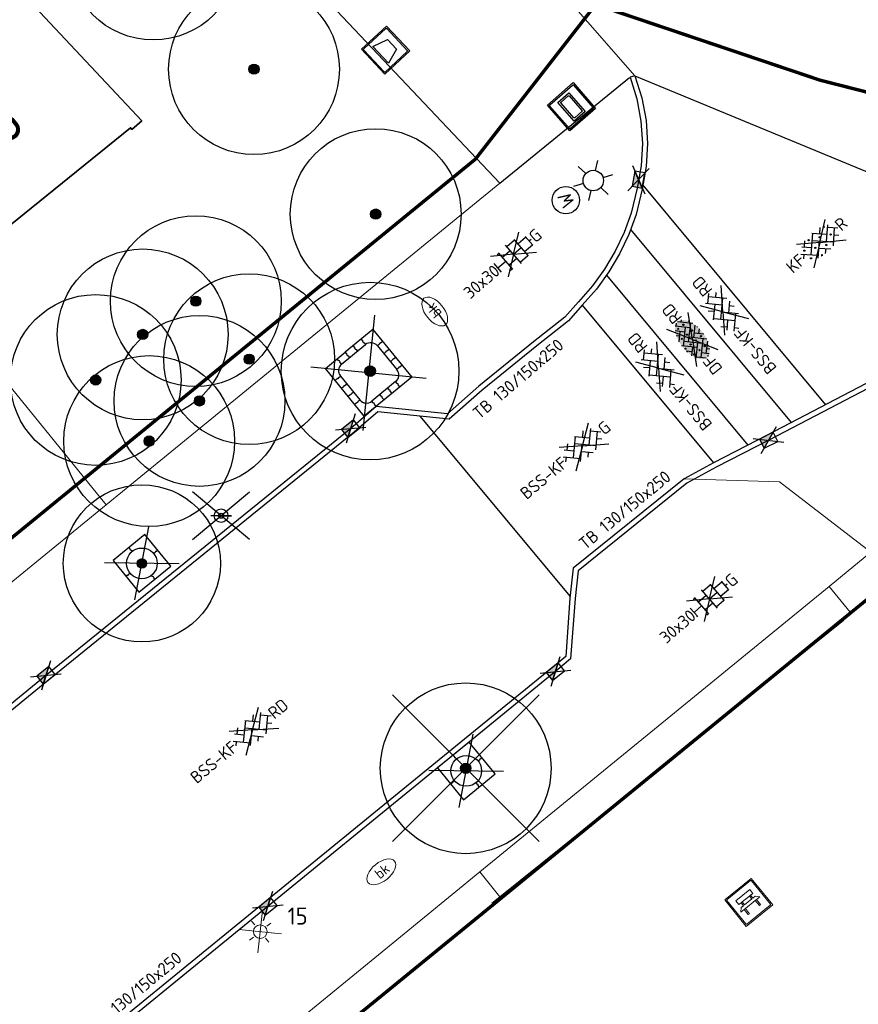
# Model space of a CAD drawing. Header units: metres. Extents: x 92877 to 94117, y 464509 to 465451.
# Tile 90 of 102: x 93437 to 93462, y 465248 to 465277. Entities that reach past the tile are written whole.
import ezdxf
from ezdxf.enums import TextEntityAlignment as Align

# ---------------------------------------------------------------- set-up
doc = ezdxf.new("R2010")
doc.units = ezdxf.units.M
doc.linetypes.add('XX-PROJECTGRENS', pattern=[18, 12, -3, 0, -3])
doc.layers.get('0').update_dxf_attribs({"linetype": 'CONTINUOUS'})
for name, color, linetype, lineweight in [('B-WE-GR-BOOM-S', 90, 'CONTINUOUS', 25), ('B-WE-IE-MEUBILAIR_WEGMEUBILAIR_AFVALBAK-S', 252, 'CONTINUOUS', 25), ('B-WE-IE-MEUBILAIR_WEGMEUBILAIR_BANK-S', 252, 'CONTINUOUS', 15), ('B-WE-IE-MEUBILAIR_WEGMEUBILAIR_FIETSREK-S', 252, 'CONTINUOUS', 13), ('B-WE-IE-MEUBILAIR_WEGMEUBILAIR_LICHTMAST-T25', 7, 'CONTINUOUS', 25), ('B-WE-KL-ET_LS_OV_LICHTMAST-S', 252, 'CONTINUOUS', 25), ('B-WE-KL-WATER-S', 252, 'CONTINUOUS', 25), ('B-WE-OG-TOPOGRAFIE_BEBOUWING-GV', 252, 'CONTINUOUS', 35), ('B-WE-OG-TOPOGRAFIE_HUISNUMMER-T25', 7, 'CONTINUOUS', 20), ('B-WE-VH-VERHARDING-GV', 252, 'CONTINUOUS', 18), ('B-WE-VW-BEWEGWIJZERING-S', 252, 'CONTINUOUS', 25), ('N-WE-KG-GRENS_PROJECT-G', 1, 'XX-PROJECTGRENS', 35), ('V-WE-GR-BOOM-S', 90, 'CONTINUOUS', 25), ('V-WE-IE-MEUBILAIR_WEGMEUBILAIR_BOOMKRANS-S', 7, 'CONTINUOUS', 25), ('V-WE-IE-MEUBILAIR_WEGMEUBILAIR_VERKEERSBORD-S', 7, 'CONTINUOUS', 25), ('V-WE-KL-ET_LS_OV_LICHTMAST-S', 190, 'CONTINUOUS', 25), ('V-WE-RI-HWA_KOLK-S', 150, 'CONTINUOUS', 25), ('V-WE-VH-KANTOPSLUITING-T18', 10, 'CONTINUOUS', 18), ('V-WE-VH-KANTOPSLUITING_TROTTOIRBAND_130 150-G', 210, 'VH-TROTTOIRBAND_130-150-V', 25), ('V-WE-VH-KANTOPSLUITING_VOORKANTBAND-G', 50, 'CONTINUOUS', 25), ('V-WE-VH-MATERIAALGRENS-G', 7, 'CONTINUOUS-V', 25), ('V-WE-VH-VERHARDING_BETONSTRAATSTEEN-S', 252, 'CONTINUOUS', 25), ('V-WE-VH-VERHARDING_STRAATBAKSTEEN-S', 252, 'CONTINUOUS', 25), ('V-WE-VH-VERHARDING_TEGEL-S', 252, 'CONTINUOUS', 25)]:
    doc.layers.add(name, color=color, linetype=linetype, lineweight=lineweight)
doc.styles.add('NLCS-ISO', font='NLCS-ISO.ttf')
doc.styles.add('NLCS-ISO-M200-T18', font='NLCS-ISO.ttf', dxfattribs={"height": 0.36})
doc.styles.add('NLCS-ISO-M200-T25', font='NLCS-ISO.ttf', dxfattribs={"height": 0.5})
doc.styles.get("Standard").update_dxf_attribs({"font": 'isocp.shx'})
doc.linetypes.add('CONTINUOUS-V', pattern='A,3.5,[24,NLCS.SHX,S=0.5,R=0,X=0,Y=0],3.5', length=7)
doc.linetypes.add('VH-TROTTOIRBAND_130-150-V', pattern='A,2.5,[24,NLCS.SHX,S=1,R=0,X=0,Y=0],2.5,-2,2,-2,2,-2', length=15)

# ---------------------------------------------------------------- blocks, each defined once
blk = doc.blocks.new('Q_BANK')
blk.add_lwpolyline([(-0.5, 0.5), (0.5, 0.5), (0.5, -0.5), (-0.5, -0.5)], close=True)
blk.add_lwpolyline([(-0.442, 0.464), (0.438, 0.464, -0.414214), (0.459, 0.442), (0.459, -0.437, -0.414214), (0.438, -0.459), (-0.442, -0.459, -0.414214), (-0.463, -0.437), (-0.463, 0.442), (-0.463, 0.444), (-0.463, 0.446), (-0.463, 0.448), (-0.462, 0.45), (-0.461, 0.451), (-0.46, 0.453), (-0.459, 0.455), (-0.458, 0.456), (-0.457, 0.457), (-0.456, 0.459), (-0.454, 0.46), (-0.453, 0.461), (-0.451, 0.462), (-0.449, 0.462), (-0.447, 0.463), (-0.446, 0.463), (-0.444, 0.464), (-0.442, 0.464)], format="xyb")
for points in [[(-0.267, 0.022), (-0.366, -0.078)], [(-0.18, 0.132), (-0.267, 0.132), (-0.267, 0.276)], [(-0.267, 0.276), (0.258, 0.276), (0.258, 0.132), (0.173, 0.132)], [(-0.18, 0.022), (-0.267, 0.022)], [(-0.267, 0.022), (-0.18, 0.022)], [(-0.18, 0.022), (-0.18, 0.132)], [(-0.18, 0.132), (-0.144, 0.132)], [(-0.144, 0.132), (-0.144, 0.022)], [(0.131, 0.132), (-0.144, 0.132)], [(0.131, 0.022), (-0.144, 0.022)], [(-0.144, 0.022), (0.131, 0.022)], [(0.131, 0.022), (-0.144, 0.022)], [(-0.144, 0.022), (0.131, 0.022)], [(-0.144, 0.022), (0.131, 0.022)], [(0.131, 0.022), (0.131, 0.132)], [(0.131, 0.132), (0.173, 0.132)], [(0.173, 0.132), (0.173, 0.022)], [(0.173, 0.022), (0.255, 0.022)], [(0.173, 0.022), (0.255, 0.022)], [(0.255, 0.022), (0.357, -0.078)], [(-0.236, -0.078), (-0.366, -0.078)], [(-0.192, -0.078), (-0.192, -0.27), (-0.236, -0.27), (-0.236, -0.078)], [(-0.236, -0.078), (-0.192, -0.078)], [(0.183, -0.078), (-0.192, -0.078)], [(0.226, -0.078), (0.226, -0.268), (0.183, -0.268), (0.183, -0.078)], [(0.183, -0.078), (0.226, -0.078)], [(0.357, -0.078), (0.226, -0.078)]]:
    blk.add_lwpolyline(points)
blk = doc.blocks.new('Q_WEGWIJZER')
for points in [[(-0.5, 0.5), (0.5, 0.5), (0.5, -0.5), (-0.5, -0.5)], [(-0.369, 0.22), (0.358, 0.22), (0.358, -0.214), (-0.369, -0.214)]]:
    blk.add_lwpolyline(points, close=True)
for points in [[(-0.442, 0.464), (0.438, 0.464, -0.414214), (0.459, 0.442), (0.459, -0.437, -0.414214), (0.438, -0.459), (-0.442, -0.459, -0.414214), (-0.463, -0.437), (-0.463, 0.442), (-0.463, 0.444), (-0.463, 0.446), (-0.463, 0.448), (-0.462, 0.45), (-0.461, 0.451), (-0.46, 0.453), (-0.459, 0.455), (-0.458, 0.456), (-0.457, 0.457), (-0.456, 0.459), (-0.454, 0.46), (-0.453, 0.461), (-0.451, 0.462), (-0.449, 0.462), (-0.447, 0.463), (-0.446, 0.463), (-0.444, 0.464), (-0.442, 0.464)], [(-0.287, 0.16), (0.281, 0.16, -0.414214), (0.303, 0.139), (0.303, -0.134, -0.414214), (0.281, -0.156), (-0.287, -0.156, -0.414214), (-0.308, -0.134), (-0.308, 0.139), (-0.308, 0.14), (-0.308, 0.142), (-0.307, 0.144), (-0.307, 0.146), (-0.306, 0.148), (-0.305, 0.149), (-0.304, 0.151), (-0.303, 0.152), (-0.302, 0.154), (-0.3, 0.155), (-0.299, 0.156), (-0.297, 0.157), (-0.296, 0.158), (-0.294, 0.159), (-0.292, 0.159), (-0.29, 0.16), (-0.288, 0.16), (-0.287, 0.16)]]:
    blk.add_lwpolyline(points, format="xyb")
blk = doc.blocks.new('Q_AFVALBAK')
for points in [[(-0.5, 0.5), (0.5, 0.5), (0.5, -0.5), (-0.5, -0.5)], [(-0.336, 0.197), (0.331, 0.197), (0.19, -0.251), (-0.196, -0.251)]]:
    blk.add_lwpolyline(points, close=True)
blk.add_lwpolyline([(-0.442, 0.464), (0.438, 0.464, -0.414214), (0.459, 0.442), (0.459, -0.437, -0.414214), (0.438, -0.459), (-0.442, -0.459, -0.414214), (-0.463, -0.437), (-0.463, 0.442), (-0.463, 0.444), (-0.463, 0.446), (-0.463, 0.448), (-0.462, 0.45), (-0.461, 0.451), (-0.46, 0.453), (-0.459, 0.455), (-0.458, 0.456), (-0.457, 0.457), (-0.456, 0.459), (-0.454, 0.46), (-0.453, 0.461), (-0.451, 0.462), (-0.449, 0.462), (-0.447, 0.463), (-0.446, 0.463), (-0.444, 0.464), (-0.442, 0.464)], format="xyb")
blk = doc.blocks.new('V-SIE-WEG_BOOMKRANS')
at = {"color": 0}
for p, q in [((-0.836, -0.701), (0.836, 0.701)), ((0.836, -0.701), (-0.836, 0.701))]:
    blk.add_line(p, q, dxfattribs=at)
at = {"flags": 128}
blk.add_lwpolyline([(-0.6, -0.6), (0.6, -0.6), (0.6, 0.6), (-0.6, 0.6)], close=True, dxfattribs=at)
for points in [[(-0.001, 0.6), (-0.001, 0.551), (-0.016, 0.525), (-0.001, 0.498), (-0.001, 0.45)], [(0.6, 0.001), (0.551, 0.001), (0.525, 0.016), (0.498, 0.001), (0.45, 0.001)], [(-0.6, -0.001), (-0.551, -0.001), (-0.525, -0.016), (-0.498, -0.001), (-0.45, -0.001)], [(0.001, -0.6), (0.001, -0.551), (0.016, -0.525), (0.001, -0.498), (0.001, -0.45)]]:
    blk.add_lwpolyline(points, dxfattribs=at)
blk.add_circle((0, 0), 0.45)
blk = doc.blocks.new('V-SIE-WEG_BOOMKRANS_1800X1800')
at = {"ltscale": 0.001}
for p, q in [((-1.05, 1.05), (1.35, -1.35)), ((1.35, 1.05), (-1.05, -1.35))]:
    blk.add_line(p, q, dxfattribs=at)
for p, q in [((-0.75, 0.75), (1.05, 0.75)), ((-0.75, 0.75), (-0.75, -0.3)), ((1.05, 0.75), (1.05, -1.05)), ((-0.55, -0.6), (-0.55, 0.3)), ((-0.3, 0.55), (0.6, 0.55)), ((0.85, 0.3), (0.85, -0.6)), ((-0.75, -1.05), (-0.75, -0.3)), ((-0.3, -0.85), (0.6, -0.85)), ((1.05, -1.05), (-0.75, -1.05))]:
    blk.add_line(p, q)
at = {"flags": 128}
for points in [[(-0.3, 0.75), (-0.3, 0.667), (-0.315, 0.641), (-0.3, 0.614), (-0.3, 0.55)], [(0, 0.75), (0, 0.667), (-0.015, 0.641), (0, 0.614), (0, 0.55)], [(0.3, 0.75), (0.3, 0.667), (0.285, 0.641), (0.3, 0.614), (0.3, 0.55)], [(0.6, 0.75), (0.6, 0.667), (0.585, 0.641), (0.6, 0.614), (0.6, 0.55)], [(-0.75, 0.3), (-0.667, 0.3), (-0.641, 0.285), (-0.614, 0.3), (-0.55, 0.3)], [(1.05, 0.3), (0.967, 0.3), (0.941, 0.315), (0.914, 0.3), (0.85, 0.3)], [(1.05, 0), (0.967, 0), (0.941, 0.015), (0.914, 0), (0.85, 0)], [(-0.75, 0), (-0.667, 0), (-0.641, -0.015), (-0.614, 0), (-0.55, 0)], [(1.05, -0.3), (0.967, -0.3), (0.941, -0.285), (0.914, -0.3), (0.85, -0.3)], [(-0.75, -0.3), (-0.667, -0.3), (-0.641, -0.315), (-0.614, -0.3), (-0.55, -0.3)], [(-0.55, -0.6), (-0.633, -0.6), (-0.659, -0.585), (-0.686, -0.6), (-0.75, -0.6)], [(-0.3, -1.05), (-0.3, -0.967), (-0.285, -0.941), (-0.3, -0.914), (-0.3, -0.85)], [(0, -0.85), (0, -0.929), (-0.015, -0.955), (0, -0.982), (0, -1.05)], [(0.3, -1.05), (0.3, -0.967), (0.315, -0.941), (0.3, -0.914), (0.3, -0.85)], [(0.6, -1.05), (0.6, -0.967), (0.615, -0.941), (0.6, -0.914), (0.6, -0.85)], [(1.05, -0.6), (0.967, -0.6), (0.941, -0.585), (0.914, -0.6), (0.85, -0.6)]]:
    blk.add_lwpolyline(points, dxfattribs=at)
for centre, start, end in [((-0.3, 0.3), 90, 180), ((0.6, 0.3), 360, 90), ((-0.3, -0.6), 180, 270), ((0.6, -0.6), 270, 360)]:
    blk.add_arc(centre, 0.25, start, end)
blk = doc.blocks.new('V-SRI-KOLK_TROTTOIR-SO')
blk.add_hatch(color=256).paths.add_polyline_path([(1.125, 0.75), (-1.125, 0.75), (-1.125, -0.75)])
at = {"ltscale": 0.1}
for p, q in [((-1.875, 1.25), (1.875, -1.25)), ((1.875, 1.25), (-1.875, -1.25))]:
    blk.add_line(p, q, dxfattribs=at)
blk.add_line((-1.125, -0.75), (1.125, 0.75))
at = {"flags": 128}
blk.add_lwpolyline([(-1.125, -0.75), (1.125, -0.75), (1.125, 0.75), (-1.125, 0.75)], close=True, dxfattribs=at)
blk = doc.blocks.new('SKL-WATER_BRANDKRAAN_BRANDPUT-SO')
at = {"color": 0, "linetype": 'ByBlock', "lineweight": 18}
blk.add_ellipse((0, 0), major_axis=(2.5, 0), ratio=0.54, dxfattribs=at)
at = {"color": 0, "linetype": 'ByBlock', "lineweight": 18, "style": 'NLCS-ISO'}
blk.add_text('bk', height=1.5, dxfattribs=at).set_placement((0.16, 0), align=Align.MIDDLE_CENTER)
blk = doc.blocks.new('SKL-WATER_STRAATPOT-SO')
blk.add_circle((0, 0), 2)
at = {"style": 'NLCS-ISO'}
blk.add_text('W', height=2, rotation=360, dxfattribs=at).set_placement((-1.06, -1.05))
blk = doc.blocks.new('V-SVH-TEGEL_300X300_DUN_HALFST_KL-SO')
at = {"ltscale": 0.1}
for q in [(-2.73, 1.96), (2.73, 1.96), (-2.75, -1.98), (2.75, -1.98)]:
    blk.add_line((0, 0), q, dxfattribs=at)
for p, q in [((-1.84, 1.5), (-1.5, 1.5)), ((-1.5, -1.6), (-1.5, 1.6)), ((0, -1.78), (0, 1.78)), ((0, 1.5), (1.5, 1.5)), ((1.5, -1.6), (1.5, 1.6)), ((-3.08, 0.75), (-3, 0.75)), ((-3, -0.83), (-3, 0.83)), ((-3, 0), (-1.5, 0)), ((-1.5, 0.75), (0, 0.75)), ((0, 0), (1.5, 0)), ((1.5, 0.75), (3, 0.75)), ((3, -0.83), (3, 0.83)), ((3, 0), (3.39, 0)), ((-3.08, -0.75), (-3, -0.75)), ((-1.5, -0.75), (0, -0.75)), ((1.5, -0.75), (3, -0.75)), ((-1.84, -1.5), (-1.5, -1.5)), ((0, -1.5), (1.5, -1.5))]:
    blk.add_line(p, q)
at = {"style": 'NLCS-ISO'}
blk.add_attdef('FORMAAT', text='', height=1.8, dxfattribs=at).set_placement((-3.18, 0), align=Align.MIDDLE_RIGHT)
blk.add_attdef('KLEUR', text='', height=1.8, dxfattribs=at).set_placement((3.49, 0), align=Align.MIDDLE_LEFT)
at = {"style": 'NLCS-ISO', "flags": 1}
blk.add_attdef('FUNCTIE', text='', height=1.8, dxfattribs=at).set_placement((0.12, -3.58), align=Align.MIDDLE_CENTER)
blk = doc.blocks.new('V-SVH-BSS_KEIFORMAAT_KEPER_KL-SO')
for p, q in [((0, 0), (-2.8, 2.01)), ((-2.15, -0.53), (0.08, 1.7)), ((-2.15, 0.96), (-1.49, 1.62)), ((-0.02, 1.8), (1.56, 0.22)), ((0, 0), (2.8, 2.01)), ((0.82, 0.96), (1.48, 1.62)), ((-3.36, -0.25), (-2.89, 0.22)), ((-3.23, 0.55), (-1.41, -1.27)), ((-2.44, 1.25), (-1.41, 0.22)), ((-1.7, -1.56), (0.08, 0.22)), ((-0.67, 0.96), (1.56, -1.27)), ((0.82, -0.53), (2.54, 1.19)), ((1.14, -1.7), (3.05, 0.22)), ((2.3, 0.96), (3.39, -0.13)), ((0, 0), (-3.13, -2.25)), ((-0.67, -0.53), (0.58, -1.77)), ((-0.44, -1.78), (0.08, -1.27)), ((0, 0), (3.13, -2.25)), ((2.3, -0.53), (2.8, -1.02))]:
    blk.add_line(p, q)
at = {"style": 'NLCS-ISO'}
blk.add_attdef('FORMAAT', text='', height=1.8, dxfattribs=at).set_placement((-3.39, -0.02), align=Align.MIDDLE_RIGHT)
blk.add_attdef('KLEUR', text='', height=1.8, dxfattribs=at).set_placement((3.39, 0), align=Align.MIDDLE_LEFT)
at = {"style": 'NLCS-ISO', "flags": 1}
blk.add_attdef('FUNCTIE', text='', height=1.8, dxfattribs=at).set_placement((0.12, -3.58), align=Align.MIDDLE_CENTER)
blk = doc.blocks.new('V-SVH-SBS_DIKFORMAAT_KEPER_KL-SO')
h = blk.add_hatch(color=254)
edge = h.paths.add_edge_path()
edge.add_ellipse((0, 0), major_axis=(3.39, 0), ratio=0.533267, start_angle=0, end_angle=360)
for p, q in [((0, 0), (-3.46, 2)), ((-1.79, 1.54), (-0.9, 0.65)), ((-1.39, 0.16), (0.25, 1.81)), ((-1.39, 1.14), (-0.76, 1.76)), ((-1, 1.73), (-0.9, 1.63)), ((0, 0), (3.46, 2)), ((0.08, 1.63), (2.03, -0.32)), ((0.94, 1.74), (2.03, 0.65)), ((1.54, 1.14), (1.9, 1.5)), ((0, 0), (-3.46, -2)), ((-3.39, 0.12), (-2.36, 1.14)), ((-3.17, -0.64), (-2.36, 0.16)), ((-2.85, 0.65), (-0.9, -1.3)), ((-2.47, 1.24), (-0.9, -0.32)), ((-1.39, -0.81), (0.56, 1.14)), ((-1.28, -1.68), (0.56, 0.16)), ((0, 0), (3.46, -2)), ((0.08, 0.65), (2.03, -1.3)), ((1.54, 0.16), (2.56, 1.19)), ((1.54, -0.81), (3.1, 0.74)), ((1.79, -1.54), (3.39, 0.07)), ((3, 0.65), (3.34, 0.31)), ((-2.85, -0.32), (-1.57, -1.61)), ((-2.67, -1.12), (-2.36, -0.81)), ((-0.42, -1.8), (0.56, -0.81)), ((0.08, -0.32), (1.4, -1.65)), ((0.08, -1.3), (0.56, -1.79)), ((3, -0.32), (3.23, -0.55))]:
    blk.add_line(p, q)
for centre in [(-0.41, 1.63), (-1.87, 1.14), (-1.87, 0.16), (-0.41, 0.65), (1.05, 1.14), (1.05, 1.14), (1.05, 0.16), (2.52, 0.65), (-1.87, -0.81), (-0.41, -0.32), (-0.41, -1.3), (1.05, -0.81), (2.52, -0.32)]:
    blk.add_circle(centre, 0.0881)
for centre, start, end in [((-3.34, -0.32), 289.9697, 107.5509), ((2.52, -1.3), 85.1088, 154.3245), ((1.05, -1.79), 57.0681, 142.4418)]:
    blk.add_arc(centre, 0.0881, start, end)
at = {"style": 'NLCS-ISO'}
blk.add_attdef('FORMAAT', text='', height=1.8, dxfattribs=at).set_placement((-3.39, 0), align=Align.MIDDLE_RIGHT)
blk.add_attdef('KLEUR', text='', height=1.8, dxfattribs=at).set_placement((3.39, 0), align=Align.MIDDLE_LEFT)
at = {"style": 'NLCS-ISO', "flags": 1}
blk.add_attdef('FUNCTIE', text='', height=1.8, dxfattribs=at).set_placement((0.12, -3.58), align=Align.MIDDLE_CENTER)
blk = doc.blocks.new('V-SVH-SBS_KEIFORMAAT_KEPER_KL-SO')
for p, q in [((0, 0), (-2.8, 2.01)), ((-2.15, -0.53), (0.08, 1.7)), ((-2.15, 0.96), (-1.49, 1.62)), ((-0.02, 1.8), (1.56, 0.22)), ((0, 0), (2.8, 2.01)), ((0.82, 0.96), (1.48, 1.62)), ((-3.36, -0.25), (-2.89, 0.22)), ((-3.23, 0.55), (-1.41, -1.27)), ((-2.44, 1.25), (-1.41, 0.22)), ((-1.7, -1.56), (0.08, 0.22)), ((-0.67, 0.96), (1.56, -1.27)), ((0.82, -0.53), (2.54, 1.19)), ((1.14, -1.7), (3.05, 0.22)), ((2.3, 0.96), (3.39, -0.13)), ((0, 0), (-3.13, -2.25)), ((-0.67, -0.53), (0.58, -1.77)), ((-0.44, -1.78), (0.08, -1.27)), ((0, 0), (3.13, -2.25)), ((2.3, -0.53), (2.8, -1.02))]:
    blk.add_line(p, q)
for centre in [(-2.52, 0.59), (-1.04, 1.33), (0.45, 0.59), (1.93, 1.33), (-2.52, -0.9), (-1.04, -0.16), (0.45, -0.9), (1.93, -0.16)]:
    blk.add_circle(centre, 0.0881)
blk.add_arc((-1.04, -1.64), 0.0881, 295.9034, 224.543)
at = {"style": 'NLCS-ISO'}
blk.add_attdef('FORMAAT', text='', height=1.8, dxfattribs=at).set_placement((-3.39, 0), align=Align.MIDDLE_RIGHT)
blk.add_attdef('KLEUR', text='', height=1.8, dxfattribs=at).set_placement((3.39, 0), align=Align.MIDDLE_LEFT)
at = {"style": 'NLCS-ISO', "flags": 1}
blk.add_attdef('FUNCTIE', text='', height=1.8, dxfattribs=at).set_placement((0.12, -3.58), align=Align.MIDDLE_CENTER)
blk = doc.blocks.new('Verkeersbord')
at = {"color": 0}
for p, q in [((-0.836, -0.701), (0.836, 0.701)), ((0.836, -0.701), (-0.836, 0.701))]:
    blk.add_line(p, q, dxfattribs=at)
for p, q in [((0.3, 0), (-0.3, 0)), ((0, 0), (0.3, 0))]:
    blk.add_line(p, q)
for radius in [0.2, 0.0745]:
    blk.add_circle((0, 0), radius)
blk = doc.blocks.new('V-SGR-BOOM_01')
at = {"ltscale": 0.1}
h = blk.add_hatch(color=256, dxfattribs=at)
edge = h.paths.add_edge_path()
edge.add_arc((0, 0), 0.15, 0, 360)
at = {"lineweight": -3}
for p, q in [((-2.146, 2.146), (2.146, -2.146)), ((2.146, 2.146), (-2.146, -2.146))]:
    blk.add_line(p, q, dxfattribs=at)
for radius in [2.5, 0.045]:
    blk.add_circle((0, 0), radius)
at = {"ltscale": 0.1}
blk.add_circle((0, 0), 0.15, dxfattribs=at)
blk = doc.blocks.new('SGR-BOOM_01')
at = {"ltscale": 0.1}
h = blk.add_hatch(color=256, dxfattribs=at)
edge = h.paths.add_edge_path()
edge.add_arc((0, 0), 0.15, 0, 360)
for radius in [2.5, 0.045]:
    blk.add_circle((0, 0), radius)
blk.add_circle((0, 0), 0.15, dxfattribs=at)
blk = doc.blocks.new('SKL-ET_OV_LICHTMAST-SO')
at = {"color": 0, "linetype": 'ByBlock', "lineweight": 18}
for points in [[(-2.21, -2.21), (2.21, 2.21)], [(-2.21, 2.21), (2.21, -2.21)], [(0, 2), (0, 1.25)], [(-1.25, 0), (-2, 0)], [(-1.41, 1.41), (-0.88, 0.88)], [(0.88, 0.88), (1.41, 1.41)], [(2, 0), (1.25, 0)], [(-1.41, -1.41), (-0.88, -0.88)], [(0, -1.25), (0, -2)], [(0.88, -0.88), (1.41, -1.41)]]:
    blk.add_lwpolyline(points, dxfattribs=at)
blk.add_circle((0, 0), 1, dxfattribs=at)
blk = doc.blocks.new('Q_LICHTMAST')
for points in [[(0, 0.3), (0, 0.6)], [(-0.26, 0.15), (-0.52, 0.3)], [(0.26, 0.15), (0.52, 0.3)], [(-0.26, -0.15), (-0.52, -0.3)], [(0.26, -0.15), (0.52, -0.3)], [(0, -0.3), (0, -0.6)]]:
    blk.add_lwpolyline(points)
blk.add_circle((0, 0), 0.3)

msp = doc.modelspace()

# ---------------------------------------------------------------- linework, layer by layer
at = {"layer": 'B-WE-IE-MEUBILAIR_WEGMEUBILAIR_FIETSREK-S'}
for p, q in [((93461.312, 465259.343), (93454.318, 465253.725)), ((93454.318, 465253.725), (93451.249, 465251.26)), ((93451.249, 465251.26), (93451.013, 465251.07))]:
    msp.add_line(p, q, dxfattribs=at)
at = {"layer": 'B-WE-OG-TOPOGRAFIE_BEBOUWING-GV', "flags": 128}
msp.add_lwpolyline([(93420.374, 465300.51), (93438.245, 465281.476), (93435.833, 465279.232), (93440.764, 465273.969), (93440.476, 465273.724), (93440.438, 465273.771), (93434.862, 465269.268), (93434.975, 465269.111)], dxfattribs=at)
at = {"layer": 'B-WE-VH-VERHARDING-GV'}
for p, q in [((93451.252, 465272.148), (93439.725, 465262.735)), ((93439.725, 465262.735), (93436.208, 465259.863)), ((93460.886, 465260.345), (93462.11, 465261.345)), ((93450.666, 465251.99), (93460.886, 465260.345)), ((93451.249, 465251.26), (93450.666, 465251.99))]:
    msp.add_line(p, q, dxfattribs=at)
at = {"layer": 'B-WE-VH-VERHARDING-GV', "flags": 128}
for points in [[(93422.486, 465302.492), (93443.067, 465280.805), (93451.252, 465272.148)], [(93448.187, 465283.312), (93455.202, 465275.295)], [(93439.725, 465262.735), (93436.268, 465266.979), (93436.494, 465267.232), (93434.975, 465269.111)], [(93456.644, 465263.496), (93459.436, 465263.402), (93462.11, 465261.345)], [(93460.886, 465260.345), (93461.504, 465259.593), (93454.318, 465253.725)], [(93454.318, 465253.725), (93451.269, 465251.235), (93451.249, 465251.26)], [(93433.102, 465237.63), (93448.232, 465250), (93450.666, 465251.99)]]:
    msp.add_lwpolyline(points, dxfattribs=at)
at = {"layer": 'N-WE-KG-GRENS_PROJECT-G', "const_width": 0.1, "flags": 128}
msp.add_lwpolyline([(93142.804, 465086.89), (93145.447, 465089.504), (93147.332, 465091.955), (93148.613, 465093.182), (93161.411, 465113.679), (93167.204, 465122.957), (93170.456, 465128.173), (93179.763, 465143.103), (93186.894, 465154.496), (93187.89, 465154.904), (93188.17, 465154.679), (93191.39, 465152.077), (93194.828, 465149.413), (93202.752, 465142.922), (93211.334, 465136.086), (93246.401, 465107.701), (93253.059, 465102.314), (93253.343, 465100.976), (93245.804, 465089.865), (93244.522, 465087.941), (93231.812, 465069.293), (93227.954, 465063.58), (93226.853, 465062.424), (93215.691, 465046.012), (93211.996, 465040.636), (93204.425, 465029.753), (93202.609, 465027.143), (93198.032, 465020.213), (93194.363, 465014.869), (93190.619, 465009.505), (93189.819, 465008.221), (93185.531, 465002.305), (93181.433, 464996.691), (93178.696, 464993.153), (93172.103, 464984.564), (93163.085, 464972.835), (93161.131, 464970.564), (93154.083, 464961.647), (93148.985, 464955.311), (93145.469, 464951.039), (93138.605, 464942.927), (93131.702, 464935.14), (93128.236, 464931.41), (93126.865, 464929.653), (93122.062, 464924.79), (93112.82, 464915.353), (93112.694, 464915.474), (93110.007, 464912.809), (93108.158, 464914.641), (93097.954, 464904.418), (93099.616, 464902.379), (93097.346, 464900.004), (93095.105, 464898.042), (93093.141, 464896.427), (93087.358, 464891.835), (93084.647, 464889.561), (93079.687, 464885.222), (93073.559, 464880.645), (93064.795, 464874.789), (93057.662, 464870.165), (93057.255, 464870.007), (93057.168, 464870.002), (93056.607, 464870.091), (93053.277, 464868.411), (93060.039, 464854.372), (93062.426, 464849.152), (93065.249, 464843.338), (93068.532, 464844.778), (93069.154, 464846.147), (93077.316, 464850.716), (93083.11, 464853.91), (93083.112, 464853.905), (93087.983, 464856.618), (93087.623, 464857.315), (93087.914, 464857.845), (93094.137, 464862.208), (93094.032, 464862.502), (93094.431, 464862.805), (93094.609, 464862.539), (93096.966, 464864.191), (93097.445, 464863.691), (93100.286, 464866.409), (93107.265, 464873.112), (93113.757, 464878.765), (93119.027, 464883.354), (93126.19, 464890.319), (93126.053, 464890.447), (93129.224, 464893.588), (93132.754, 464897.33), (93136.979, 464901.466), (93141.064, 464906.039), (93145.123, 464910.02), (93146.946, 464911.937), (93151.571, 464916.872), (93154.026, 464919.546), (93161.923, 464928.693), (93166.437, 464933.828), (93170.519, 464938.737), (93174.372, 464943.51), (93176.337, 464945.983), (93178.669, 464948.924), (93181.236, 464952.541), (93184.321, 464956.452), (93185.617, 464958.052), (93188.572, 464961.84), (93195.315, 464970.699), (93197.093, 464969.277), (93199.637, 464972.465), (93198.95, 464972.958), (93202.951, 464977.949), (93202.249, 464978.521), (93202.364, 464978.666), (93202.234, 464979.72), (93202.711, 464980.328), (93203.771, 464980.458), (93206.283, 464983.648), (93206.153, 464984.709), (93206.628, 464985.314), (93207.678, 464985.434), (93209.477, 464987.722), (93211.5, 464990.295), (93211.38, 464991.345), (93211.858, 464991.954), (93212.908, 464992.074), (93215.413, 464995.259), (93215.283, 464996.319), (93215.758, 464996.923), (93216.817, 464997.043), (93217.976, 464998.513), (93217.195, 464999.188), (93221.285, 465004.117), (93220.562, 465004.619), (93224.498, 465009.504), (93223.744, 465010.107), (93228.745, 465016.379), (93228.548, 465017.661), (93229.799, 465019.138), (93230.171, 465019.204), (93232.859, 465016.92), (93240.879, 465028.723), (93247.237, 465037.466), (93243.345, 465039.426), (93245.385, 465042.407), (93267.791, 465074.762), (93271.654, 465080.832), (93274.315, 465084.653), (93274.677, 465085.271), (93280.631, 465092.992), (93283.915, 465097.533), (93293.238, 465109.1), (93296.471, 465112.853), (93305.145, 465123.792), (93308.461, 465126.639), (93309.398, 465127), (93310.34, 465127.104), (93311.021, 465127.029), (93311.569, 465126.572), (93314.325, 465123.425), (93311.446, 465121.218), (93317.763, 465113.435), (93320.742, 465115.844), (93321.734, 465114.618), (93318.743, 465112.198), (93332.363, 465095.383), (93335.324, 465097.784), (93336.313, 465096.566), (93333.394, 465094.197), (93346.863, 465077.572), (93349.745, 465079.914), (93350.754, 465078.674), (93347.845, 465076.305), (93354.176, 465068.5), (93362.85, 465075.591), (93361.376, 465077.286), (93365.219, 465080.332), (93350.596, 465098.232), (93346.729, 465095.077), (93346.089, 465095.987), (93350.715, 465099.775, 0.50922), (93350.922, 465101.967), (93324.402, 465134.651), (93320.907, 465131.811), (93318.885, 465134.322, -0.098106), (93317.859, 465136.546), (93317.809, 465136.827), (93329.287, 465148.479), (93335.156, 465154.254), (93344.697, 465163.309, -0.349567), (93347.493, 465163.354), (93347.813, 465163.049), (93349.127, 465161.413), (93346.391, 465159.229), (93348.191, 465157.343), (93348.243, 465157.384), (93353.341, 465151.084), (93356.361, 465153.524), (93357.294, 465152.369), (93354.273, 465149.929), (93367.901, 465133.094), (93370.919, 465135.533), (93371.856, 465134.369), (93368.844, 465131.928), (93379.841, 465118.334), (93382.859, 465120.772), (93383.785, 465119.621), (93380.762, 465117.178), (93384.644, 465112.392), (93390.968, 465117.536), (93393.698, 465119.744), (93389.575, 465124.751), (93393.126, 465127.653), (93381.652, 465141.958), (93378.045, 465139.012), (93374.932, 465142.847), (93384.724, 465150.628, 0.393005), (93384.971, 465152.673), (93376.322, 465163.131, 0.393551), (93374.278, 465163.377), (93369.858, 465159.798), (93359.893, 465172.144), (93359.196, 465171.59), (93356.894, 465174.416), (93366.327, 465182.365), (93383.74, 465196.71, -0.309181), (93386.819, 465196.235), (93386.977, 465196.072), (93387.797, 465195.067), (93385.13, 465192.859), (93391.412, 465185.104), (93394.43, 465187.543), (93395.435, 465186.298), (93392.425, 465183.858), (93405.872, 465167.212), (93408.891, 465169.662), (93409.895, 465168.418), (93406.884, 465165.977), (93415.682, 465155.114), (93422.305, 465160.477), (93419.312, 465164.504), (93427.805, 465171.459), (93432.936, 465175.602, 0.389945), (93433.117, 465177.605), (93406.306, 465210.598, 0.403895), (93404.272, 465210.792), (93395.071, 465203.259, -0.04985), (93394.529, 465205.075), (93406.003, 465214.474), (93406.153, 465214.258), (93408.855, 465216.515), (93413.243, 465220.126), (93424.061, 465228.978), (93433.335, 465236.564), (93456.901, 465255.803), (93462.358, 465260.256), (93474.24, 465257.384), (93487.491, 465268.365), (93481.957, 465274.413), (93477.953, 465270.75), (93460.622, 465275.164), (93454.054, 465277.377), (93450.532, 465272.851), (93448.516, 465271.205), (93400.455, 465231.959), (93399.011, 465233.652), (93395.691, 465230.975), (93395.475, 465231.241), (93389.321, 465226.059), (93372.983, 465212.672), (93260.058, 465121.022), (93254.212, 465128.327), (93255.485, 465129.359), (93251.172, 465134.67), (93250.976, 465134.513), (93249.73, 465136.066), (93249.925, 465136.222), (93245.512, 465141.593), (93245.414, 465141.489), (93215.797, 465178.086), (93224.817, 465185.374), (93221.615, 465189.311), (93221.504, 465189.439), (93221.504, 465189.484), (93221.582, 465189.664), (93258.555, 465216.278), (93287.858, 465237.306), (93316.719, 465257.815), (93323.665, 465262.74), (93325.266, 465260.773), (93334.631, 465268.404), (93348.967, 465280.041), (93353.283, 465283.494), (93353.525, 465283.192), (93373.219, 465297.094), (93403.844, 465318.948), (93403.686, 465319.158), (93405.483, 465320.403), (93410.351, 465324.912), (93402.835, 465333.569), (93398.335, 465338.895), (93392.573, 465334.08), (93389.104, 465331.474), (93348.447, 465302.964), (93320.1, 465282.787), (93289.014, 465260.48), (93254.82, 465235.917), (93226.588, 465215.717), (93213.129, 465205.995), (93182.769, 465181.222), (93183.254, 465180.57), (93182.292, 465179.905), (93183.685, 465178.016), (93174.631, 465171.467), (93173.396, 465173.195), (93172.303, 465172.388), (93168.471, 465170.193), (93170.119, 465168.084), (93171.264, 465166.905), (93171.887, 465165.92), (93172.046, 465165.485), (93172.061, 465164.02), (93171.791, 465162.221), (93171.603, 465161.889), (93167.902, 465156.013), (93164.39, 465150.403), (93160.435, 465144.058), (93158.382, 465140.726), (93156.607, 465137.917), (93154.807, 465135.049), (93153.786, 465134.188), (93154.016, 465133.775), (93153.338, 465133.133), (93153.16, 465132.506), (93153.134, 465132.463), (93152.077, 465130.671), (93150.973, 465128.906), (93147.775, 465123.769), (93144.058, 465117.809), (93140.544, 465112.153), (93139.017, 465109.781), (93136.381, 465105.485), (93134.48, 465102.415), (93134.183, 465101.965), (93133.958, 465101.735), (93130.915, 465098.93), (93126.03, 465094.455), (93121.818, 465090.575), (93117.904, 465086.833), (93113.47, 465082.448), (93112.834, 465082.495), (93109.779, 465079.439), (93106.782, 465076.441), (93106.819, 465075.801), (93105.522, 465074.513), (93100.162, 465069.076), (93097.993, 465066.793), (93094.572, 465063.113), (93089.135, 465057.106), (93083.693, 465051.015), (93080.417, 465047.335), (93077.017, 465043.497), (93073.934, 465040.014), (93073.472, 465039.534), (93072.001, 465037.863), (93071.812, 465037.638), (93069.705, 465035.225), (93068.078, 465033.424), (93064.121, 465029.238), (93059.891, 465024.784), (93054.546, 465019.348), (93051.829, 465016.783), (93042.954, 465008.588), (93039.428, 465005.328), (93039.04, 465005.881), (93035.768, 465003.501), (93034.642, 465002.582), (93035.282, 465001.847), (93028.269, 464995.871), (93027.63, 464996.626), (93025.853, 464995.108), (93024.898, 464994.489), (93025.348, 464993.801), (93025.385, 464993.139), (93023.546, 464991.657), (93020.74, 464989.867), (93009.831, 464980.839), (93002.614, 464974.822), (93001.219, 464974.424), (92997.627, 464972.314), (93000.275, 464968.182), (93003.222, 464963.818), (93004.539, 464962.472), (93005.558, 464961.008), (93007.714, 464956.785), (93011.389, 464958.36), (93011.758, 464959.803), (93016.761, 464964.005), (93022.798, 464969.066), (93023.124, 464969.069), (93023.859, 464969.958), (93031.994, 464976.787), (93034.007, 464978.44), (93039.335, 464982.95), (93042.149, 464985.327), (93043.343, 464986.286), (93048.652, 464990.9), (93051.638, 464993.482), (93054.319, 464995.599), (93054.16, 464995.728), (93056.817, 464998.088), (93056.95, 464998.249), (93057.025, 464998.223), (93061.752, 465002.708), (93069.172, 465009.817), (93070.327, 465011.305), (93072.947, 465014.003), (93077.454, 465018.647), (93081.951, 465023.517), (93086.147, 465028.149), (93090.291, 465032.813), (93095.645, 465038.867), (93100.706, 465044.522), (93107.652, 465052.218), (93109.08, 465053.733), (93109.476, 465054.154), (93112.165, 465057.006), (93113.936, 465058.77), (93117.521, 465062.601), (93121.643, 465066.775), (93123.547, 465068.699), (93128.69, 465073.617), (93128.797, 465073.72), (93131.858, 465076.592), (93136.523, 465080.981), (93138.359, 465082.708)], format="xyb", close=True, dxfattribs=at)
at = {"layer": 'V-WE-VH-KANTOPSLUITING_TROTTOIRBAND_130 150-G', "flags": 128}
for points in [[(93455.202, 465275.295), (93455.059, 465275.25), (93455.258, 465274.615), (93455.379, 465273.968), (93455.42, 465273.312), (93455.383, 465272.656), (93455.265, 465272.004), (93455.091, 465271.271), (93454.883, 465270.702), (93454.623, 465270.154), (93454.314, 465269.632), (93453.957, 465269.141), (93453.55, 465268.68), (93453.154, 465268.224), (93452.235, 465267.502), (93450.637, 465266.202), (93449.711, 465265.4), (93447.628, 465265.614), (93446.889, 465264.972), (93437.945, 465257.726), (93428.302, 465249.826), (93426.639, 465248.466)], [(93462.696, 465266.489), (93459.142, 465264.638), (93457.577, 465263.831), (93456.727, 465263.371), (93453.539, 465260.805), (93453.45, 465259.988), (93453.321, 465258.22), (93452.886, 465257.859), (93450.312, 465255.759), (93449.458, 465255.061), (93438.511, 465246.128), (93437.625, 465245.406), (93431.696, 465240.567), (93430.973, 465239.976), (93430.06, 465239.23), (93423.497, 465233.865), (93422.578, 465233.114), (93418.944, 465230.143), (93415.11, 465227.006), (93413.321, 465227.157), (93412.559, 465227.212), (93406.751, 465222.456), (93404.691, 465220.78), (93401.534, 465218.203), (93401.303, 465215.73), (93396.733, 465211.961), (93396.581, 465211.81), (93396.252, 465211.555), (93395.949, 465211.291), (93395.659, 465211.01), (93395.386, 465210.714), (93395.13, 465210.403), (93394.891, 465210.079), (93394.672, 465209.741), (93394.471, 465209.392), (93394.29, 465209.032), (93394.129, 465208.663), (93393.989, 465208.285), (93393.87, 465207.9), (93393.773, 465207.509), (93393.697, 465207.113), (93393.643, 465206.714), (93393.612, 465206.313), (93393.603, 465205.91), (93393.617, 465205.505), (93393.622, 465205.432), (93393.627, 465205.357), (93393.634, 465205.282), (93393.642, 465205.207), (93393.649, 465205.136), (93393.735, 465204.702), (93393.839, 465204.267), (93393.961, 465203.838), (93394.102, 465203.414), (93394.26, 465202.996), (93394.437, 465202.586), (93394.625, 465202.193), (93394.646, 465202.165), (93394.673, 465202.138), (93394.703, 465202.114), (93394.738, 465202.094), (93394.779, 465202.078), (93394.834, 465202.059), (93394.887, 465202.067), (93394.957, 465202.085), (93395.012, 465202.112), (93395.073, 465202.162), (93396.615, 465203.469), (93398.369, 465204.873), (93400.1, 465206.328), (93401.871, 465207.725), (93403.235, 465208.892), (93404.813, 465210.137), (93404.921, 465210.202), (93405.046, 465210.245), (93405.178, 465210.261), (93405.31, 465210.249), (93405.437, 465210.209), (93405.551, 465210.145), (93405.648, 465210.06), (93408.277, 465206.874), (93411.65, 465202.769), (93411.703, 465202.704), (93417.596, 465195.438), (93420.612, 465191.655), (93426.611, 465184.344), (93426.66, 465184.284), (93429.965, 465180.193), (93430.043, 465180.094), (93432.453, 465177.074), (93432.516, 465176.967), (93432.558, 465176.845), (93432.574, 465176.716), (93432.563, 465176.588), (93432.528, 465176.464), (93432.467, 465176.349), (93432.385, 465176.25), (93422.167, 465167.946), (93418.292, 465164.768), (93418.165, 465164.712), (93418.036, 465164.682), (93417.904, 465164.679), (93417.773, 465164.7), (93417.649, 465164.746), (93417.535, 465164.816), (93417.441, 465164.903), (93407.367, 465177.237), (93395.311, 465192.066), (93390.109, 465198.504), (93389.959, 465198.708), (93389.698, 465198.986), (93389.419, 465199.254), (93389.125, 465199.503), (93388.817, 465199.736), (93388.496, 465199.95), (93388.164, 465200.146), (93387.82, 465200.322), (93387.468, 465200.477), (93387.106, 465200.612), (93386.737, 465200.726), (93386.363, 465200.819), (93385.984, 465200.89), (93385.6, 465200.94), (93385.216, 465200.966), (93384.829, 465200.971), (93384.444, 465200.953), (93384.061, 465200.913), (93383.68, 465200.851), (93383.303, 465200.767), (93382.934, 465200.663), (93382.647, 465200.552), (93382.362, 465200.425), (93382.087, 465200.282), (93381.819, 465200.123), (93381.564, 465199.952), (93381.446, 465199.855), (93381.324, 465199.754), (93381.201, 465199.653), (93381.079, 465199.552), (93380.956, 465199.451), (93376.11, 465195.487), (93364.134, 465185.659), (93354.644, 465177.604), (93354.602, 465177.563), (93354.537, 465177.496), (93354.316, 465177.249), (93354.112, 465176.99), (93353.924, 465176.719), (93353.756, 465176.435), (93353.606, 465176.142), (93353.475, 465175.84), (93353.364, 465175.529), (93353.274, 465175.212), (93353.204, 465174.89), (93353.155, 465174.565), (93353.127, 465174.236), (93353.121, 465173.906), (93353.137, 465173.577), (93353.173, 465173.249), (93353.23, 465172.925), (93353.309, 465172.605), (93353.408, 465172.291), (93353.527, 465171.983), (93353.666, 465171.685), (93353.824, 465171.395), (93354, 465171.116), (93354.194, 465170.85), (93354.411, 465170.589), (93354.848, 465169.992), (93356.208, 465168.199), (93358.931, 465170.336), (93359.744, 465170.974), (93362.475, 465167.635), (93365.428, 465163.99), (93368.128, 465160.673), (93369.727, 465158.63), (93372.644, 465160.95), (93374.818, 465162.704), (93374.979, 465162.796), (93375.169, 465162.837), (93375.364, 465162.82), (93375.545, 465162.746), (93375.689, 465162.627), (93378.361, 465159.333), (93378.532, 465159.123), (93381.089, 465156.035), (93381.657, 465155.358), (93383.022, 465153.73), (93384.283, 465152.152), (93384.365, 465151.984), (93384.395, 465151.792), (93384.367, 465151.601), (93384.285, 465151.426), (93384.162, 465151.291), (93381.345, 465149.015), (93377.488, 465145.968), (93373.874, 465143.117), (93373.665, 465142.949), (93373.602, 465142.898), (93369.579, 465139.678), (93369.067, 465139.271), (93361.11, 465149.046), (93360.693, 465152.974), (93360.651, 465153.568), (93350.552, 465165.992), (93350.491, 465166.052), (93350.423, 465166.116), (93350.354, 465166.18), (93350.284, 465166.242), (93350.215, 465166.303), (93349.916, 465166.542), (93349.607, 465166.763), (93349.284, 465166.963), (93348.95, 465167.145), (93348.604, 465167.305), (93348.25, 465167.444), (93347.888, 465167.561), (93347.52, 465167.657), (93347.147, 465167.729), (93346.77, 465167.779), (93346.391, 465167.805), (93346.01, 465167.809), (93345.63, 465167.79), (93345.252, 465167.747), (93344.877, 465167.683), (93344.507, 465167.595), (93344.144, 465167.485), (93343.786, 465167.353), (93343.438, 465167.199), (93343.193, 465167.075), (93342.96, 465166.933), (93342.739, 465166.773), (93342.531, 465166.596), (93342.332, 465166.396), (93340.171, 465164.432), (93340.14, 465164.404), (93327.88, 465152.639), (93318.961, 465143.612), (93318.706, 465143.288), (93318.463, 465142.949), (93318.237, 465142.598), (93318.026, 465142.238), (93317.832, 465141.869), (93317.655, 465141.491), (93317.496, 465141.106), (93317.353, 465140.709), (93317.212, 465140.331), (93317.095, 465139.949), (93316.999, 465139.561), (93316.923, 465139.169), (93316.871, 465138.774), (93316.841, 465138.375), (93316.832, 465137.975), (93316.847, 465137.577), (93316.883, 465137.179), (93316.943, 465136.775), (93317.025, 465136.377), (93317.131, 465135.982), (93317.258, 465135.595), (93317.407, 465135.216), (93317.578, 465134.846), (93317.769, 465134.485), (93317.981, 465134.138), (93318.212, 465133.802), (93318.464, 465133.477), (93320.876, 465130.496), (93322.534, 465128.446), (93326.104, 465131.331), (93328.289, 465128.548), (93332.039, 465123.924), (93338.386, 465116.099), (93341.524, 465112.262), (93345.307, 465107.599), (93347.854, 465104.485), (93350.367, 465101.348), (93350.43, 465101.178), (93350.45, 465101.006), (93350.429, 465100.831), (93350.365, 465100.668), (93350.264, 465100.522), (93347.914, 465098.585), (93347.088, 465097.911), (93344.825, 465096.064), (93343.268, 465094.802), (93343.179, 465094.737), (93343.067, 465094.687), (93342.947, 465094.663), (93342.824, 465094.663), (93342.705, 465094.69), (93342.593, 465094.741), (93342.496, 465094.814), (93342.424, 465094.896), (93334.259, 465104.947), (93324.765, 465116.656), (93314.79, 465128.911), (93314.581, 465129.175), (93314.36, 465129.421), (93314.123, 465129.652), (93313.873, 465129.868), (93313.609, 465130.066), (93313.332, 465130.249), (93313.05, 465130.41), (93312.698, 465130.551), (93312.333, 465130.676), (93311.962, 465130.779), (93311.586, 465130.863), (93311.205, 465130.924), (93310.822, 465130.964), (93310.438, 465130.984), (93310.052, 465130.982), (93309.667, 465130.96), (93309.285, 465130.914), (93308.905, 465130.849), (93308.529, 465130.763), (93308.159, 465130.655), (93307.796, 465130.528), (93307.439, 465130.38), (93307.093, 465130.213), (93306.755, 465130.027), (93306.428, 465129.823), (93306.114, 465129.601), (93305.818, 465129.366), (93303.517, 465126.793), (93292.494, 465113.843), (93282.834, 465101.731), (93282.328, 465101.106), (93281.172, 465099.604), (93276.286, 465093.244), (93269.988, 465084.358), (93268.436, 465082.092), (93266.553, 465079.337), (93260.742, 465070.854), (93248.886, 465053.649), (93239.968, 465040.552), (93239.932, 465040.485), (93239.915, 465040.421), (93239.912, 465040.353), (93239.924, 465040.288), (93239.951, 465040.225), (93239.989, 465040.17), (93240.037, 465040.128), (93240.965, 465039.666), (93241.941, 465039.181), (93245.113, 465037.587), (93245.046, 465037.453)]]:
    msp.add_lwpolyline(points, dxfattribs=at)
at = {"layer": 'V-WE-VH-KANTOPSLUITING_VOORKANTBAND-G', "flags": 128}
for points in [[(93455.202, 465275.295), (93455.404, 465274.651), (93455.528, 465273.986), (93455.57, 465273.312), (93455.532, 465272.638), (93455.412, 465271.973), (93455.235, 465271.228), (93455.022, 465270.644), (93454.756, 465270.083), (93454.439, 465269.549), (93454.074, 465269.047), (93453.663, 465268.581), (93453.258, 465268.115), (93452.329, 465267.385), (93450.733, 465266.087), (93449.76, 465265.244), (93447.677, 465265.458), (93446.985, 465264.857), (93438.04, 465257.61), (93428.397, 465249.71), (93426.734, 465248.35)], [(93462.626, 465266.622), (93459.073, 465264.771), (93457.507, 465263.964), (93456.644, 465263.496), (93453.397, 465260.883), (93453.301, 465260.002), (93453.176, 465258.295), (93452.791, 465257.975), (93450.217, 465255.875), (93449.363, 465255.177), (93438.416, 465246.244), (93437.53, 465245.522), (93431.601, 465240.683), (93430.878, 465240.092), (93429.965, 465239.346), (93423.402, 465233.981), (93422.483, 465233.23), (93418.849, 465230.259), (93415.062, 465227.161)]]:
    msp.add_lwpolyline(points, dxfattribs=at)
at = {"layer": 'V-WE-VH-MATERIAALGRENS-G'}
for p, q in [((93455.202, 465275.295), (93468.577, 465269.757)), ((93455.433, 465272.088), (93460.779, 465265.66)), ((93455.076, 465270.791), (93459.781, 465265.14)), ((93454.369, 465269.452), (93458.509, 465264.48)), ((93453.663, 465268.581), (93457.507, 465263.964)), ((93448.906, 465265.332), (93453.307, 465260.054))]:
    msp.add_line(p, q, dxfattribs=at)
at = {"layer": 'V-WE-VH-MATERIAALGRENS-G', "flags": 128}
msp.add_lwpolyline([(93451.252, 465272.148), (93455.046, 465275.246)], dxfattribs=at)

# ---------------------------------------------------------------- block references
at = {"layer": 'B-WE-GR-BOOM-S'}
for p, rotation in [((93441.105, 465278.841), 133), ((93444.051, 465275.487), 133), ((93447.614, 465271.244), 39), ((93442.349, 465268.696), 39), ((93440.793, 465267.722), 39), ((93443.91, 465266.996), 39), ((93439.417, 465266.388), 129), ((93442.456, 465265.774), 39), ((93440.982, 465264.6), 39)]:
    msp.add_blockref('SGR-BOOM_01', p, dxfattribs=dict(at, rotation=rotation))
for p, xscale, yscale, rotation in [((93447.451, 465266.647), 1.04, 1.04, 129), ((93440.768, 465261.019), 0.92, 0.92, 39), ((93434.045, 465255.544), 1.04, 1.04, 39)]:
    msp.add_blockref('SGR-BOOM_01', p, dxfattribs=dict(at, xscale=xscale, yscale=yscale, rotation=rotation))
at = {"layer": 'B-WE-IE-MEUBILAIR_WEGMEUBILAIR_AFVALBAK-S', "rotation": 133}
msp.add_blockref('Q_AFVALBAK', (93447.902, 465276.043), dxfattribs=at)
at = {"layer": 'B-WE-IE-MEUBILAIR_WEGMEUBILAIR_BANK-S', "rotation": 39}
msp.add_blockref('Q_BANK', (93458.536, 465251.095), dxfattribs=at)
at = {"layer": 'B-WE-KL-ET_LS_OV_LICHTMAST-S', "rotation": 46.99999999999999}
msp.add_blockref('Q_LICHTMAST', (93453.983, 465272.225), dxfattribs=at)
at = {"layer": 'B-WE-KL-WATER-S'}
for name, p, xscale, yscale, zscale, rotation in [('SKL-WATER_STRAATPOT-SO', (93453.181, 465271.65), 0.2000000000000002, 0.2000000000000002, 0.2000000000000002, 116), ('SKL-WATER_BRANDKRAAN_BRANDPUT-SO', (93449.342, 465268.392), 0.2000000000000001, 0.2000000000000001, 0.2000000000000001, 129), ('SKL-WATER_BRANDKRAAN_BRANDPUT-SO', (93447.777, 465251.989), 0.2, 0.2, 0.2, 39)]:
    msp.add_blockref(name, p, dxfattribs=dict(at, xscale=xscale, yscale=yscale, zscale=zscale, rotation=rotation))
at = {"layer": 'B-WE-VW-BEWEGWIJZERING-S', "rotation": 131}
msp.add_blockref('Q_WEGWIJZER', (93453.344, 465274.387), dxfattribs=at)
at = {"layer": 'V-WE-GR-BOOM-S'}
msp.add_blockref('V-SGR-BOOM_01', (93450.249, 465255.02), dxfattribs=at)
at = {"layer": 'V-WE-IE-MEUBILAIR_WEGMEUBILAIR_BOOMKRANS-S'}
for name, p, rotation in [('V-SIE-WEG_BOOMKRANS_1800X1800', (93447.428, 465266.807), 309.261286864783), ('V-SIE-WEG_BOOMKRANS', (93440.768, 465261.019), 39.28429162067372), ('V-SIE-WEG_BOOMKRANS', (93450.265, 465254.945), 39.26016993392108)]:
    msp.add_blockref(name, p, dxfattribs=dict(at, rotation=rotation))
at = {"layer": 'V-WE-IE-MEUBILAIR_WEGMEUBILAIR_VERKEERSBORD-S'}
msp.add_blockref('Verkeersbord', (93443.088, 465262.415), dxfattribs=at)
at = {"layer": 'V-WE-KL-ET_LS_OV_LICHTMAST-S', "xscale": 0.2, "yscale": 0.2, "zscale": 0.2, "rotation": 39}
msp.add_blockref('SKL-ET_OV_LICHTMAST-SO', (93444.232, 465250.239), dxfattribs=at)
at = {"layer": 'V-WE-RI-HWA_KOLK-S', "xscale": 0.2, "yscale": 0.2, "zscale": 0.2}
for p, rotation in [((93455.31, 465272.252), 79.99999999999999), ((93446.881, 465264.966), 39), ((93459.114, 465264.623), 26.99999999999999), ((93452.874, 465257.849), 39), ((93437.96, 465257.739), 39), ((93444.458, 465250.981), 39)]:
    msp.add_blockref('V-SRI-KOLK_TROTTOIR-SO', p, dxfattribs=dict(at, rotation=rotation))
at = {"layer": 'V-WE-VH-VERHARDING_BETONSTRAATSTEEN-S', "xscale": 0.2, "yscale": 0.2, "zscale": 0.2}
for p, rotation, values in [((93457.781, 465268.384), 129.5979766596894, {'FORMAAT': 'BSS-KF', 'KLEUR': 'RD'}), ((93455.893, 465266.735), 129.5979766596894, {'FORMAAT': 'BSS-KF', 'KLEUR': 'RD'}), ((93453.67, 465264.462), 39.59797666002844, {'FORMAAT': 'BSS-KF', 'KLEUR': 'G'}), ((93444.012, 465256.144), 39.59797665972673, {'FORMAAT': 'BSS-KF', 'KLEUR': 'RD'})]:
    msp.add_blockref('V-SVH-BSS_KEIFORMAAT_KEPER_KL-SO', p, dxfattribs=dict(at, rotation=rotation)).add_auto_attribs(values)
at = {"layer": 'V-WE-VH-VERHARDING_STRAATBAKSTEEN-S', "xscale": 0.2, "yscale": 0.2, "zscale": 0.2}
for name, p, rotation, values in [('V-SVH-SBS_KEIFORMAAT_KEPER_KL-SO', (93460.619, 465270.417), 41.08548341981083, {'FORMAAT': 'KF', 'KLEUR': 'R'}), ('V-SVH-SBS_DIKFORMAAT_KEPER_KL-SO', (93456.885, 465267.571), 128.6043305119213, {'FORMAAT': 'DF', 'KLEUR': 'RD'})]:
    msp.add_blockref(name, p, dxfattribs=dict(at, rotation=rotation)).add_auto_attribs(values)
at = {"layer": 'V-WE-VH-VERHARDING_TEGEL-S', "xscale": 0.1999999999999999, "yscale": 0.1999999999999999, "zscale": 0.1999999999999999, "rotation": 40.75539793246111}
for p in [(93451.647, 465270.066), (93457.387, 465259.977)]:
    msp.add_blockref('V-SVH-TEGEL_300X300_DUN_HALFST_KL-SO', p, dxfattribs=at).add_auto_attribs({'FORMAAT': '30x30', 'KLEUR': 'G'})

# ---------------------------------------------------------------- texts
at = {"layer": 'B-WE-IE-MEUBILAIR_WEGMEUBILAIR_LICHTMAST-T25', "insert": (93445.035, 465250.945), "char_height": 0.5, "attachment_point": 1, "style": 'NLCS-ISO-M200-T25'}
msp.add_mtext_dynamic_manual_height_columns('15', width=3.78349, gutter_width=6.25, heights=[0], dxfattribs=at)
at = {"layer": 'B-WE-OG-TOPOGRAFIE_HUISNUMMER-T25'}
msp.add_text('298', height=1.25, rotation=38.9, dxfattribs=at).set_placement((93436.079, 465273.464), align=Align.MIDDLE)
at = {"layer": 'V-WE-VH-KANTOPSLUITING-T18', "char_height": 0.36, "attachment_point": 1, "style": 'NLCS-ISO-M200-T18'}
for insert, rotation in [((93450.415, 465265.491), 40.427), ((93453.519, 465261.677), 39.3918), ((93439.213, 465247.583), 39.6144)]:
    msp.add_mtext_dynamic_manual_height_columns('TB 130/150x250', width=4.97805, gutter_width=1.8, heights=[0], dxfattribs=dict(at, insert=insert, rotation=rotation))

doc.saveas('drawing.dxf')
